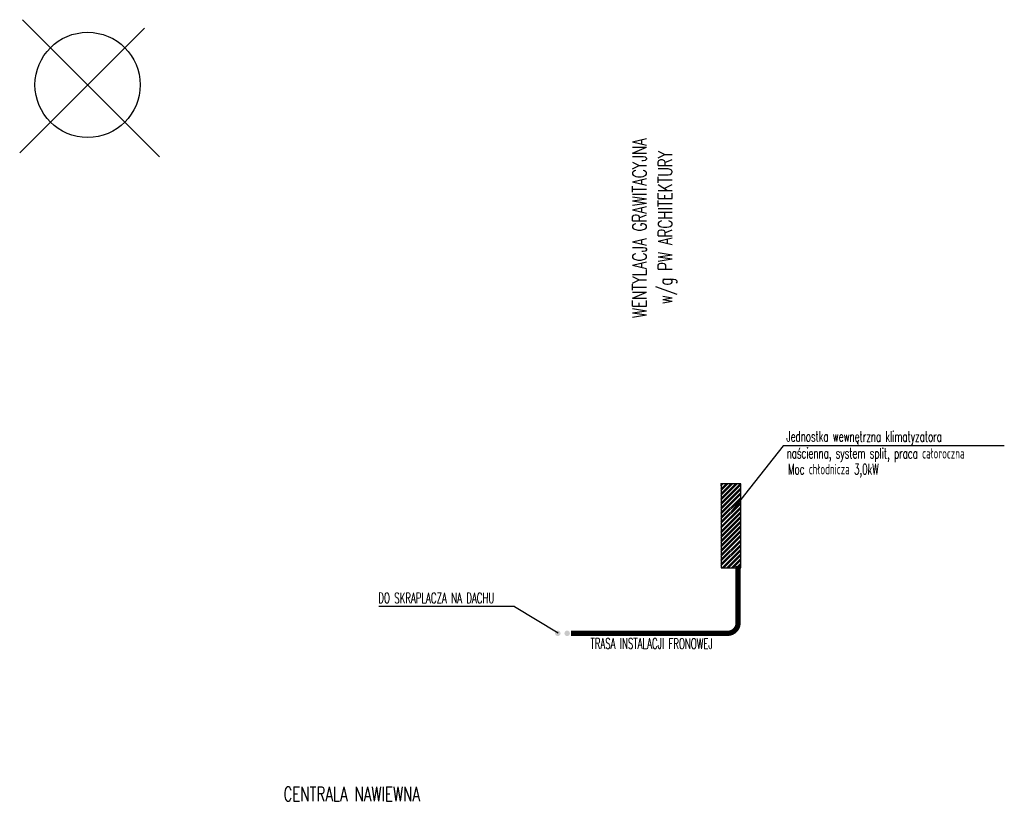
# Model space of a CAD drawing. Extents: x -7228 to 74941, y -112898 to 85621.
# Tile 183 of 256: x 18714 to 19653, y 38882 to 39629. Entities that reach past the tile are written whole.
import ezdxf

# ---------------------------------------------------------------- set-up
doc = ezdxf.new("R2010")
doc.units = 0
doc.linetypes.add('DASHDOT', pattern=[1, 0.5, -0.25, 0, -0.25])
for name, color, linetype in [('E35', 6, 'CONTINUOUS'), ('m-went-klapy', 2, 'CONTINUOUS'), ('m-went-opis', 86, 'CONTINUOUS'), ('m-went-wentylacja', 255, 'CONTINUOUS')]:
    doc.layers.add(name, color=color, linetype=linetype)
doc.styles.add('tab-bud$0$ROMANS', font='romans', dxfattribs={"width": 0.7})
doc.styles.add('wymiar', font='romand.shx', dxfattribs={"width": 0.6})

# ---------------------------------------------------------------- blocks, each defined once
blk = doc.blocks.new('N3')
at = {"layer": 'm-went-klapy'}
for p, q in [((114.53, -148.25), (245.4, -279.12)), ((111.94, -275.33), (231.03, -156.24))]:
    blk.add_line(p, q, dxfattribs=at)
blk.add_circle((176.78, -210.49), 50.23, dxfattribs=at)
blk = doc.blocks.new('A$C57440DA0')
at = {"layer": 'm-went-wentylacja'}
h = blk.add_hatch(color=256, dxfattribs=at)
h.paths.add_polyline_path([(978.73, -671.02, 1), (978.73, -676.28, 1)])
h.paths.add_polyline_path([(987.66, -676.28, 1), (987.66, -671.02, 1)])
at = {"layer": 'm-went-opis', "color": 8}
for p, q in [((1193.88, -494.74), (1143.78, -557.98)), ((1404.85, -494.74), (1193.88, -494.74)), ((937.31, -648.04), (807.94, -648.04)), ((937.31, -648.04), (979.18, -673.27))]:
    blk.add_line(p, q, dxfattribs=at)
at = {"layer": 'm-went-wentylacja'}
for p, q in [((1134.43, -532.99), (1136.67, -530.75)), ((1134.43, -537.48), (1141.16, -530.75)), ((1134.43, -541.97), (1145.65, -530.75)), ((1134.43, -546.46), (1150.14, -530.75)), ((1134.43, -531.41), (1135.09, -530.75)), ((1134.43, -535.9), (1139.58, -530.75)), ((1134.43, -540.39), (1144.07, -530.75)), ((1134.43, -544.88), (1148.56, -530.75)), ((1134.43, -549.37), (1153.05, -530.75)), ((1134.43, -550.95), (1153.13, -532.25)), ((1134.43, -553.86), (1153.13, -535.16)), ((1134.66, -530.98), (1134.66, -610.98)), ((1153.36, -530.98), (1134.66, -530.98)), ((1153.36, -610.98), (1153.36, -530.98)), ((1134.43, -555.44), (1153.13, -536.74)), ((1134.43, -558.35), (1153.13, -539.65)), ((1134.43, -559.93), (1153.13, -541.23)), ((1134.43, -562.84), (1153.13, -544.14)), ((1134.43, -564.42), (1153.13, -545.72)), ((1134.43, -567.33), (1153.13, -548.63)), ((1134.43, -568.91), (1153.13, -550.21)), ((1134.43, -571.82), (1153.13, -553.12)), ((1134.43, -573.4), (1153.13, -554.7)), ((1134.43, -576.31), (1153.13, -557.61)), ((1134.43, -577.9), (1153.13, -559.2)), ((1134.43, -580.8), (1153.13, -562.1)), ((1134.43, -582.39), (1153.13, -563.69)), ((1134.43, -585.29), (1153.13, -566.59)), ((1134.43, -586.88), (1153.13, -568.18)), ((1134.43, -589.78), (1153.13, -571.08)), ((1134.43, -591.37), (1153.13, -572.67)), ((1134.43, -594.27), (1153.13, -575.57)), ((1134.43, -595.86), (1153.13, -577.16)), ((1134.43, -598.76), (1153.13, -580.06)), ((1134.43, -600.35), (1153.13, -581.65)), ((1134.43, -603.25), (1153.13, -584.55)), ((1134.43, -604.84), (1153.13, -586.14)), ((1134.43, -607.74), (1153.13, -589.04)), ((1134.43, -609.33), (1153.13, -590.63)), ((1135.91, -610.75), (1153.13, -593.53)), ((1137.49, -610.75), (1153.13, -595.12)), ((1140.4, -610.75), (1153.13, -598.02)), ((1141.99, -610.75), (1153.13, -599.61)), ((1144.89, -610.75), (1153.13, -602.51)), ((1146.48, -610.75), (1153.13, -604.1)), ((1149.38, -610.75), (1153.13, -607)), ((1150.97, -610.75), (1153.13, -608.59)), ((1134.66, -610.98), (1153.36, -610.98))]:
    blk.add_line(p, q, dxfattribs=at)
at = {"layer": 'm-went-wentylacja', "linetype": 'DASHDOT', "ltscale": 50, "const_width": 5}
blk.add_lwpolyline([(1150.77, -609.36), (1150.77, -663.65, -0.414214), (1140.77, -673.65), (991.28, -673.65)], format="xyb", dxfattribs=at)
at = {"layer": 'm-went-klapy'}
blk.add_blockref('N3', (353.22, 60.49), dxfattribs=at)
at = {"layer": 'm-went-opis'}
for s, height, rotation, style, width, p in [('WENTYLACJA GRAWITACYJNA', 13.4465, 90, 'tab-bud$0$ROMANS', 0.7, (1063.3, -372.52)), ('w/g PW ARCHITEKTURY', 13.4465, 90, 'tab-bud$0$ROMANS', 0.7, (1087.83, -359.36)), ('Jednostka wewnętrzna klimatyzatora', 10.0191, 359.94143, 'wymiar', 0.6, (1196.88, -490.6, 0)), ('naścienna, system split, praca całoroczna', 10.0191, 359.94143, 'wymiar', 0.6, (1197.12, -506.64, 0)), ('Moc chłodnicza 3,0kW ', 10.0191, 359.94143, 'wymiar', 0.6, (1198.46, -521.85, 0)), ('DO SKRAPLACZA NA DACHU', 10.0191, 359.94143, 'wymiar', 0.6, (807.38, -644.85, 0)), ('TRASA INSTALACJI FRONOWEJ', 10.0191, 359.94143, 'wymiar', 0.6, (1009.85, -688.38, 0)), ('CENTRALA NAWIEWNA', 13.4465, 0, 'tab-bud$0$ROMANS', 0.7, (716.84, -833.81))]:
    blk.add_text(s, height=height, rotation=rotation, dxfattribs=dict(at, style=style, width=width)).set_placement(p)

msp = doc.modelspace()

# ---------------------------------------------------------------- block references
at = {"layer": 'E35'}
msp.add_blockref('A$C57440DA0', (18248.5, 39716.472), dxfattribs=at)

doc.saveas('drawing.dxf')
